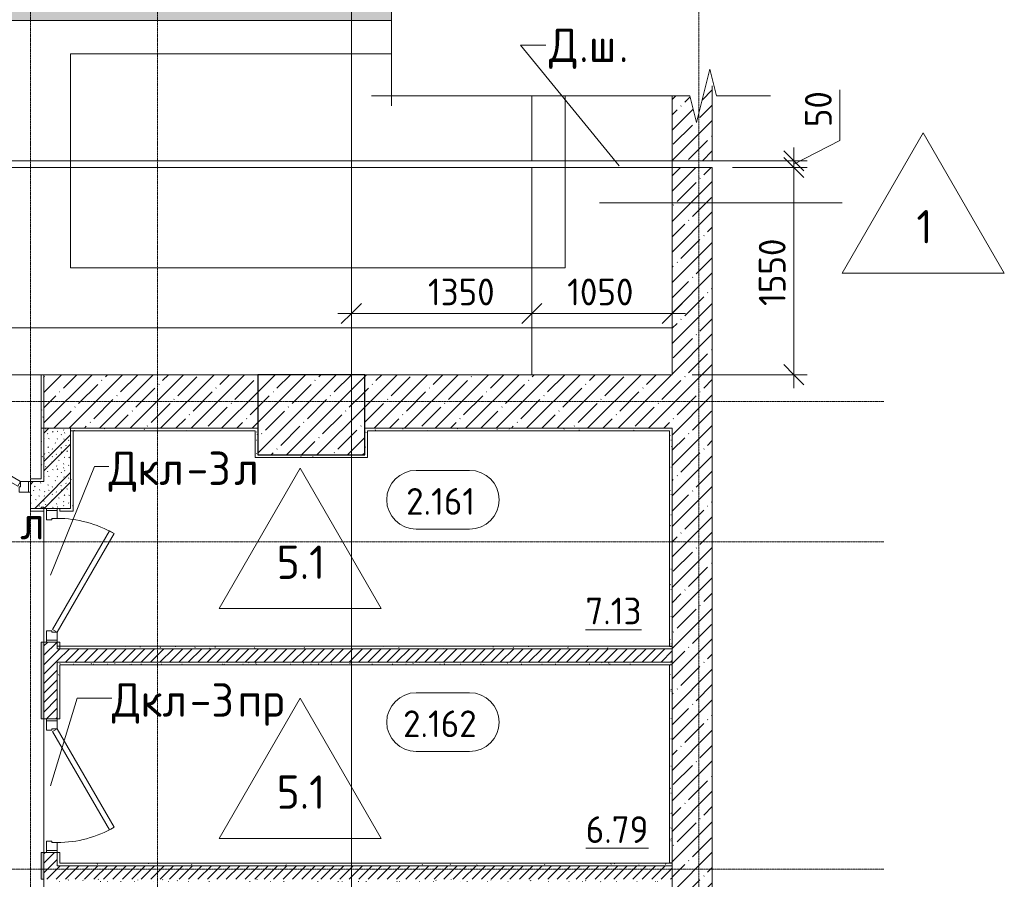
# Model space of a CAD drawing. Header units: millimetres. Extents: x -4136 to 63268, y -10605 to 130973.
# Tile 29 of 47: x 32519 to 39884, y 45025 to 51456. Entities that reach past the tile are written whole.
import ezdxf

# ---------------------------------------------------------------- set-up
doc = ezdxf.new("R2010")
doc.units = ezdxf.units.MM
doc.linetypes.add('4_ Штрихпунктир_ 10 х 2 мм', pattern=[14, 10, -2, 0, -2])
for name, color, linetype, lineweight in [('A-ANNO-DIMS', 7, 'Continuous', 5), ('A-ANNO-DIMS-100', 7, 'Continuous', 5), ('A-AREA-IDEN', 7, 'Continuous', 5), ('A-DETL-GENF', 7, 'Continuous', 13), ('A-DETL-MBND', 7, 'Continuous', 25), ('A-DOOR', 7, 'Continuous', 13), ('A-DOOR-FRAM', 7, 'Continuous', 13), ('A-DOOR-IDEN', 7, 'Continuous', 5), ('A-FLOR', 7, 'Continuous', 13), ('A-FLOR-IDEN', 7, 'Continuous', 5), ('A-GENM', 7, 'Continuous', 13), ('A-WALL', 7, 'Continuous', 13), ('A-WALL-PATT', 7, 'Continuous', 13), ('C-PRKG', 7, 'Continuous', 13), ('G-ANNO-TEXT', 7, 'Continuous', 5), ('I-WALL', 7, 'Continuous', 13), ('M-EQPM', 7, 'Continuous', 13), ('S-COLS', 7, 'Continuous', 25), ('S-GRID', 7, 'Continuous', 5)]:
    doc.layers.add(name, color=color, linetype=linetype, lineweight=lineweight)
doc.styles.add('GOST Common_2', font='GOST_Common.ttf', dxfattribs={"height": 250})
doc.styles.add('GOST Common_3', font='GOST_Common.ttf', dxfattribs={"height": 200})
doc.dimstyles.new('2_мм', dxfattribs={"dimscale": 304.8, "dimtxt": 201.142999, "dimasz": 0.492126, "dimexe": 0.328084, "dimexo": 0.492126, "dimgap": 0, "dimtad": 1, "dimdec": 0, "dimdsep": 46, "dimtxsty": 'GOST Common_3', "dimblk1": 'OBLIQUE', "dimblk2": 'OBLIQUE', "dimsah": 1, "dimcen": 0.09, "dimdle": 0.328084, "dimadec": 5, "dimazin": 2, "dimtfac": 1, "dimtdec": 4, "dimtix": 1, "dimtmove": 0, "dimatfit": 3, "dimfxl": 1, "dimtvp": 1, "dimtolj": 1, "dimtzin": 0, "dimarcsym": 2})
doc.dimstyles.new('2_мм_1', dxfattribs={"dimscale": 304.8, "dimtxt": 201.142999, "dimasz": 0.492126, "dimexe": 0.328084, "dimexo": 0.492126, "dimgap": 0, "dimtad": 1, "dimdec": 0, "dimdsep": 46, "dimtxsty": 'GOST Common_3', "dimblk1": 'OBLIQUE', "dimblk2": 'OBLIQUE', "dimsah": 1, "dimcen": 0.09, "dimdle": 0.328084, "dimadec": 5, "dimazin": 2, "dimtfac": 1, "dimtdec": 4, "dimtix": 1, "dimtmove": 1, "dimatfit": 3, "dimfxl": 1, "dimtvp": 1, "dimtolj": 1, "dimtzin": 0, "dimarcsym": 2})
pattern_1 = [(0, (0, 0), (203.2, 50.8), [3.353, -149.047, 3.353, -149.047, -812.8]), (0, (0, 0), (203.2, 50.8), [-304.8, 3.353, -301.447, 3.353, -149.047, -355.6]), (0, (0, 0), (203.2, 50.8), [-762, 3.353, -98.247, 3.353, -250.647]), (120, (76.2, 25.4), (-145.59409, 150.57636), [3.353, -149.047, 3.353, -149.047, -812.8]), (120, (76.2, 25.4), (-145.59409, 150.57636), [-304.8, 3.353, -301.447, 3.353, -149.047, -355.6]), (120, (76.2, 25.4), (-145.59409, 150.57636), [-762, 3.353, -98.247, 3.353, -250.647]), (240, (101.6, 127), (-57.60591, -201.37636), [3.353, -149.047, 3.353, -149.047, -812.8]), (240, (101.6, 127), (-57.60591, -201.37636), [-304.8, 3.353, -301.447, 3.353, -149.047, -355.6]), (240, (101.6, 127), (-57.60591, -201.37636), [-762, 3.353, -98.247, 3.353, -250.647])]
pattern_2 = [(45, (0, 0), (-35.35534, 35.35534), [])]
pattern_3 = [(135, (150.28, 188.64), (-282.8427, 3e-14), [5, -395]), (135, (174.9, 237.36), (-282.8427, 3e-14), [5, -395]), (135, (211.96, 236.53), (-282.8427, 3e-14), [5, -395]), (135, (114.96, 223.96), (-282.8427, 3e-14), [5, -395]), (135, (77.54, 223.96), (-282.8427, 3e-14), [5, -395]), (135, (57.44, 184.52), (-282.8427, 3e-14), [5, -395]), (135, (66.21, 142.9), (-282.8427, 3e-14), [5, -395]), (135, (107.33, 161), (-282.8427, 3e-14), [5, -395]), (135, (99.08, 130.94), (-282.8427, 3e-14), [5, -395]), (135, (22.6, 136.46), (-282.8427, 3e-14), [5, -395]), (135, (21.16, 168.08), (-282.8427, 3e-14), [5, -395]), (135, (46.13, 96.12), (-282.8427, 3e-14), [5, -395]), (135, (3.54, 74.6), (-282.8427, 3e-14), [5, -395]), (135, (40.3, 47.56), (-282.8427, 3e-14), [5, -395]), (135, (39.77, 18.47), (-282.8427, 3e-14), [5, -395]), (135, (76.94, 37.28), (-282.8427, 3e-14), [5, -395]), (135, (114.18, 62.4), (-282.8427, 3e-14), [5, -395]), (135, (139.87, 90.2), (-282.8427, 3e-14), [5, -395]), (135, (141.44, 15.82), (-282.8427, 3e-14), [5, -395]), (135, (188.69, 26.73), (-282.8427, 3e-14), [5, -395]), (135, (176.14, 51.36), (-282.8427, 3e-14), [5, -395]), (135, (177.03, 0), (-282.8427, 3e-14), [5, -395]), (135, (276.61, 8.22), (-282.8427, 3e-14), [5, -395]), (135, (271.19, 31.72), (-282.8427, 3e-14), [5, -395]), (135, (268.29, 119.65), (-282.8427, 3e-14), [5, -395]), (135, (237.92, 101.95), (-282.8427, 3e-14), [5, -395]), (135, (237.92, 158.27), (-282.8427, 3e-14), [5, -395]), (135, (260.4, 204.35), (-282.8427, 3e-14), [5, -395]), (135, (275.54, 235.4), (-282.8427, 3e-14), [5, -395]), (135, (117.62, 268.96), (-282.8427, 3e-14), [5, -395]), (135, (203.62, 273.83), (-282.8427, 3e-14), [5, -395]), (135, (47.24, 279.3), (-282.8427, 3e-14), [5, -395]), (135, (23.2, 266.16), (-282.8427, 3e-14), [5, -395]), (135, (42.78, 232.52), (-282.8427, 3e-14), [5, -395]), (135, (177.76, 90.57), (-282.8427, 3e-14), [5, -395]), (135, (181.12, 121.8), (-282.8427, 3e-14), [5, -395]), (135, (206.73, 172.06), (-282.8427, 3e-14), [5, -395]), (135, (143.14, 136.62), (-282.8427, 3e-14), [5, -395]), (135, (211.51, 131.86), (-282.8427, 3e-14), [5, -395]), (135, (81.47, 95.1), (-282.8427, 3e-14), [5, -395]), (135, (235.13, 60.46), (-282.8427, 3e-14), [5, -395]), (135, (242.24, 4.89), (-282.8427, 3e-14), [5, -395]), (45, (0, 106.07), (-282.8427, 0), []), (45, (106.07, 0), (-282.8427, 0), []), (45, (176.78, 0), (-282.8427, 0), []), (45, (0, 176.78), (-282.8427, 0), [])]
pattern_4 = [(45, (0, 0), (-114.04925, 114.04925), []), (45, (114.05, 0), (-114.04925, 114.04925), [201.612, -40.322, 3.353, -36.97])]

# ---------------------------------------------------------------- blocks, each defined once
blk = doc.blocks.new('Наметкина 10_РД_АР_П_Отделка_R21_rvt-1--02_Подвал_МП_часть А')
at = {"layer": 'A-WALL-PATT', "lineweight": 5}
h = blk.add_hatch(dxfattribs=at)
h.set_pattern_fill('FP_16', color=256, style=0, pattern_type=2)
h.set_pattern_definition(pattern_1)
h.paths.add_polyline_path([(32700, 48400), (32700, 48800), (32680, 48800), (32680, 48400)])
h = blk.add_hatch(dxfattribs=at)
h.set_pattern_fill('FP_16', color=256, style=0, pattern_type=2)
h.set_pattern_definition(pattern_1)
h.paths.add_polyline_path([(32700, 48020), (32700, 48400), (32680, 48400), (32680, 48020)])
h = blk.add_hatch(dxfattribs=at)
h.set_pattern_fill('FP_16', color=256, style=0, pattern_type=2)
h.set_pattern_definition(pattern_1)
h.paths.add_polyline_path([(34280, 48380), (34280, 48400), (32900, 48400), (32900, 48380), (33788.2, 48380)])
h = blk.add_hatch(dxfattribs=at)
h.set_pattern_fill('FP_16', color=256, style=0, pattern_type=2)
h.set_pattern_definition(pattern_1)
h.paths.add_polyline_path([(34300, 48200), (34300, 48400), (34280, 48400), (34280, 48200)])
h = blk.add_hatch(dxfattribs=at)
h.set_pattern_fill('FP_16', color=256, style=0, pattern_type=2)
h.set_pattern_definition(pattern_1)
h.paths.add_polyline_path([(37380, 48380), (37380, 48400), (35100, 48400), (35100, 48380), (37228.9, 48380)])
h = blk.add_hatch(dxfattribs=at)
h.set_pattern_fill('FP_16', color=256, style=0, pattern_type=2)
h.set_pattern_definition(pattern_1)
h.paths.add_polyline_path([(37400, 46770), (37400, 48400), (37380, 48400), (37380, 46770)])
h = blk.add_hatch(dxfattribs=at)
h.set_pattern_fill('FP_16', color=256, style=0, pattern_type=2)
h.set_pattern_definition(pattern_1)
h.paths.add_polyline_path([(32920, 47800), (32920, 48380), (32900, 48380), (32900, 47800)])
h = blk.add_hatch(dxfattribs=at)
h.set_pattern_fill('FP_16', color=256, style=0, pattern_type=2)
h.set_pattern_definition(pattern_1)
h.paths.add_polyline_path([(35120, 48180), (35120, 48380), (35100, 48380), (35100, 48180)])
h = blk.add_hatch(dxfattribs=at)
h.set_pattern_fill('FP_16', color=256, style=0, pattern_type=2)
h.set_pattern_definition(pattern_1)
h.paths.add_polyline_path([(35100, 48180), (35100, 48200), (34280, 48200), (34280, 48180)])
h = blk.add_hatch(dxfattribs=at)
h.set_pattern_fill('FP_16', color=256, style=0, pattern_type=2)
h.set_pattern_definition(pattern_1)
h.paths.add_polyline_path([(31450, 48000), (31450, 48020), (30700, 48020), (30700, 48000)])
h.paths.add_polyline_path([(32600, 48000), (32700, 48000), (32700, 48020), (32600, 48020)])
h = blk.add_hatch(dxfattribs=at)
h.set_pattern_fill('FP_16', color=256, style=0, pattern_type=2)
h.set_pattern_definition(pattern_1)
h.paths.add_polyline_path([(32700, 47780), (32700, 47800), (32600, 47800), (32600, 47780)])
h.paths.add_polyline_path([(31450, 47780), (31450, 47800), (31350, 47800), (31350, 47780), (31370, 47780)])
h = blk.add_hatch(dxfattribs=at)
h.set_pattern_fill('FP_16', color=256, style=0, pattern_type=2)
h.set_pattern_definition(pattern_1)
h.paths.add_polyline_path([(32697.8, 41625), (32700, 41625), (32700, 41874.6), (32697.8, 41869.3), (32697.8, 41834.1), (32696.5, 41830.9), (32693.3, 41829.6), (32690, 41829.6), (32690, 41875), (32680, 41875), (32680, 41625), (32690, 41625)])
h.paths.add_polyline_path([(32700, 42875), (32700, 43225), (32680, 43225), (32680, 42875)])
h.paths.add_polyline_path([(32680, 43925), (32694.7, 43925), (32694.7, 44025), (32680, 44025), (32680, 43932.6)])
h.paths.add_polyline_path([(32700, 45025), (32700, 45225), (32680, 45225), (32680, 45025)])
h.paths.add_polyline_path([(32700, 46225), (32700, 46800), (32680, 46800), (32680, 46225)])
h.paths.add_polyline_path([(32680, 47800), (32700, 47800), (32700, 47810), (32680, 47810)])
h = blk.add_hatch(dxfattribs=at)
h.set_pattern_fill('FP_16', color=256, style=0, pattern_type=2)
h.set_pattern_definition(pattern_1)
h.paths.add_polyline_path([(37228.9, 46750), (37400, 46750), (37400, 46770), (32800, 46770), (32800, 46750), (33788.2, 46750)])
h = blk.add_hatch(dxfattribs=at)
h.set_pattern_fill('FP_16', color=256, style=0, pattern_type=2)
h.set_pattern_definition(pattern_1)
h.paths.add_polyline_path([(37400, 46630), (37400, 46650), (32800, 46650), (32800, 46630), (37228.9, 46630)])
h = blk.add_hatch(dxfattribs=at)
h.set_pattern_fill('FP_16', color=256, style=0, pattern_type=2)
h.set_pattern_definition(pattern_1)
h.paths.add_polyline_path([(32800, 45125), (32820, 45125), (32820, 45225), (32800, 45225), (32800, 45200.8)])
h.paths.add_polyline_path([(32820, 46225), (32820, 46630), (32800, 46630), (32800, 46225)])
h = blk.add_hatch(dxfattribs=at)
h.set_pattern_fill('FP_16', color=256, style=0, pattern_type=2)
h.set_pattern_definition(pattern_1)
h.paths.add_polyline_path([(37400, 45145), (37400, 46630), (37380, 46630), (37380, 45145)])
h = blk.add_hatch(dxfattribs=at)
h.set_pattern_fill('FP_16', color=256, style=0, pattern_type=2)
h.set_pattern_definition(pattern_1)
h.paths.add_polyline_path([(37400, 45125), (37400, 45145), (32820, 45145), (32820, 45125), (37380, 45125)])
h = blk.add_hatch(dxfattribs=at)
h.set_pattern_fill('FP_16', color=256, style=0, pattern_type=2)
h.set_pattern_definition(pattern_1)
h.paths.add_polyline_path([(37228.9, 45005), (37400, 45005), (37400, 45025), (32800, 45025), (32800, 45005), (33788.2, 45005)])
at = {"layer": 'A-WALL'}
for p, q in [((32700, 48800), (32680, 48800)), ((32680, 48800), (32680, 48400)), ((32700, 48400), (32700, 48800)), ((32700, 48400), (32680, 48400)), ((32680, 48400), (32680, 48020)), ((32680, 48400), (32700, 48400)), ((32700, 48020), (32700, 48400)), ((34280, 48400), (32900, 48400)), ((32900, 48400), (32900, 48380)), ((34300, 48400), (34280, 48400)), ((34300, 48200), (34300, 48400)), ((37380, 48400), (35100, 48400)), ((35100, 48400), (35100, 48380)), ((37400, 48400), (37380, 48400)), ((37400, 46770), (37400, 48400)), ((32900, 48380), (34280, 48380)), ((32900, 48380), (32900, 47800)), ((32920, 48380), (32900, 48380)), ((32920, 47800), (32920, 48380)), ((34280, 48380), (34280, 48200)), ((35100, 48380), (35100, 48200)), ((35120, 48380), (37380, 48380)), ((35120, 48180), (35120, 48380)), ((37380, 48380), (37380, 46770)), ((34280, 48200), (34280, 48180)), ((34280, 48180), (35100, 48180)), ((35100, 48200), (34300, 48200)), ((35100, 48180), (35120, 48180)), ((32680, 48020), (32600, 48020)), ((32600, 48020), (32600, 48000)), ((32700, 48000), (32700, 48020)), ((32600, 48000), (32700, 48000)), ((32680, 47800), (32600, 47800)), ((32600, 47800), (32600, 47780)), ((32700, 47810), (32680, 47810)), ((32680, 47810), (32680, 47800)), ((32700, 47800), (32700, 47810)), ((32700, 47780), (32700, 47800)), ((32900, 47800), (32820, 47800)), ((32820, 47800), (32820, 47780)), ((32920, 47780), (32920, 47800)), ((32600, 47780), (32700, 47780)), ((32820, 47780), (32920, 47780)), ((32700, 46800), (32680, 46800)), ((32680, 46800), (32680, 46225)), ((32700, 46225), (32700, 46800)), ((32800, 46800), (32800, 46750)), ((32820, 46800), (32800, 46800)), ((37380, 46770), (32800, 46770)), ((32800, 46770), (32800, 46750)), ((32820, 46750), (32820, 46800)), ((37400, 46750), (37400, 46770)), ((32800, 46750), (32820, 46750)), ((32800, 46750), (37400, 46750)), ((37400, 46650), (32800, 46650)), ((32800, 46650), (32800, 46630)), ((32800, 46630), (32800, 46225)), ((32820, 46630), (37400, 46630)), ((32820, 46225), (32820, 46630)), ((37400, 46630), (37380, 46630)), ((37380, 46630), (37380, 45145)), ((37400, 46630), (37400, 46650)), ((37400, 45145), (37400, 46630)), ((32680, 46225), (32700, 46225)), ((32800, 46225), (32820, 46225)), ((32700, 45225), (32680, 45225)), ((32680, 45225), (32680, 45025)), ((32700, 45025), (32700, 45225)), ((32800, 45225), (32800, 45125)), ((32820, 45225), (32800, 45225)), ((32820, 45145), (32820, 45225)), ((32800, 45125), (32820, 45125)), ((37380, 45145), (32820, 45145)), ((32820, 45125), (37380, 45125)), ((37380, 45125), (37400, 45125)), ((37400, 45125), (37400, 45145)), ((32680, 45025), (32700, 45025))]:
    blk.add_line(p, q, dxfattribs=at)
at = {"layer": 'A-WALL', "lineweight": 25}
for p, q in [((37380, 46770), (37400, 46770)), ((37400, 45145), (37380, 45145))]:
    blk.add_line(p, q, dxfattribs=at)
blk = doc.blocks.new('АР_Дверь однопольная - 1000х2100h_850__Кладовая-4711845--02_Подвал_МП_часть А')
at = {"layer": 'A-DOOR'}
for p, q in [((-311.1, 475), (-331.1, 440.4)), ((425, 50), (-311.1, 475)), ((-331.1, 440.4), (405, 15.4)), ((405, 15.4), (425, 50))]:
    blk.add_line(p, q, dxfattribs=at)
at = {"layer": 'A-DOOR', "lineweight": 5}
blk.add_arc((425, 50), 850, 150, 180, dxfattribs=at)
at = {"layer": 'A-DOOR-FRAM'}
for p, q in [((-485, 50), (-500, 50)), ((-425, 50), (-485, 50)), ((-485, 50), (-485, -30)), ((-425, 10), (-425, 50)), ((-415, 10), (-425, 10)), ((-415, -30), (-415, 10)), ((425, 10), (415, 10)), ((415, 10), (415, -30)), ((485, 50), (425, 50)), ((425, 50), (425, 10)), ((485, -30), (485, 50)), ((485, 50), (500, 50)), ((-485, -30), (-500, -30)), ((-485, -30), (-415, -30)), ((415, -30), (485, -30)), ((485, -30), (500, -30))]:
    blk.add_line(p, q, dxfattribs=at)
blk = doc.blocks.new('АР_Дверь однопольная - 1000х2100h_850__Кладовая-5768955--02_Подвал_МП_часть А')
at = {"layer": 'A-DOOR'}
for p, q in [((311.1, 475), (-425, 50)), ((331.1, 440.4), (311.1, 475)), ((-405, 15.4), (331.1, 440.4)), ((-425, 50), (-405, 15.4))]:
    blk.add_line(p, q, dxfattribs=at)
at = {"layer": 'A-DOOR', "lineweight": 5}
blk.add_arc((-425, 50), 850, 360, 30, dxfattribs=at)
at = {"layer": 'A-DOOR-FRAM'}
for p, q in [((-485, 50), (-500, 50)), ((-425, 50), (-485, 50)), ((-485, 50), (-485, -30)), ((-425, 10), (-425, 50)), ((-415, 10), (-425, 10)), ((-415, -30), (-415, 10)), ((425, 10), (415, 10)), ((415, 10), (415, -30)), ((485, 50), (425, 50)), ((425, 50), (425, 10)), ((485, -30), (485, 50)), ((485, 50), (500, 50)), ((-485, -30), (-500, -30)), ((-485, -30), (-415, -30)), ((415, -30), (485, -30)), ((485, -30), (500, -30))]:
    blk.add_line(p, q, dxfattribs=at)
blk = doc.blocks.new('АР_Дверь однопольная - 1150х2100h_кл_ коридор-4725006--02_Подвал_МП_часть А')
at = {"layer": 'A-DOOR'}
for p, q in [((-366, 600), (-386, 565.4)), ((500, 100), (-366, 600)), ((-386, 565.4), (480, 65.4)), ((480, 65.4), (500, 100))]:
    blk.add_line(p, q, dxfattribs=at)
at = {"layer": 'A-DOOR', "lineweight": 5}
blk.add_arc((500, 100), 1000, 150, 180, dxfattribs=at)
at = {"layer": 'A-DOOR-FRAM'}
for p, q in [((-560, 100), (-575, 100)), ((-500, 100), (-560, 100)), ((-560, 100), (-560, 20)), ((-500, 60), (-500, 100)), ((560, 100), (500, 100)), ((500, 100), (500, 60)), ((560, 20), (560, 100)), ((560, 100), (575, 100)), ((-560, 20), (-575, 20)), ((-560, 20), (-490, 20)), ((-490, 60), (-500, 60)), ((-490, 20), (-490, 60)), ((500, 60), (490, 60)), ((490, 60), (490, 20)), ((490, 20), (560, 20)), ((560, 20), (575, 20))]:
    blk.add_line(p, q, dxfattribs=at)
blk = doc.blocks.new('АР_Лоток - 200х100h_ЛВ1-7189162--02_Подвал_МП_часть А')
at = {"layer": 'M-EQPM', "true_color": 0xdddddd}
blk.add_hatch(color=254, dxfattribs=at).paths.add_polyline_path([(4238.2, -100), (5750, -100), (5750, 100), (0, 100), (0, -100)])
at = {"layer": 'M-EQPM'}
for p, q in [((5750, 100), (0, 100)), ((0, 100), (0, -100)), ((0, -100), (5750, -100))]:
    blk.add_line(p, q, dxfattribs=at)
blk = doc.blocks.new('АР_Машиноместо - 4900x2400_М__5300х2500_-V17--02_Подвал_МП_часть А')
at = {"layer": 'C-PRKG'}
for p, q in [((2500, 0), (0, 0)), ((0, 0), (0, -5300)), ((2500, 0), (2500, -3200)), ((450, -800), (450, -4500)), ((450, -800), (2050, -800)), ((2050, -800), (2050, -3200)), ((450, -4500), (1735.9, -4500)), ((1250, -5300), (1200, -5300))]:
    blk.add_line(p, q, dxfattribs=at)
blk = doc.blocks.new('АР-Заполнение деф_ шва - Д_ш_-4425703--02_Подвал_МП_часть А')
at = {"layer": 'A-DETL-MBND', "lineweight": 13}
blk.add_line((0, 25), (7400, 25), dxfattribs=at)
blk = doc.blocks.new('Линия разрыва - М 1_100-2866479--02_Подвал_МП_часть А')
at = {"layer": 'A-DETL-GENF', "lineweight": 5}
for p, q in [((23721.6, 0), (47293.3, 0)), ((47293.3, 0), (47443.3, 0))]:
    blk.add_line(p, q, dxfattribs=at)
blk = doc.blocks.new('Линия разрыва - М 1_100-2866477--02_Подвал_МП_часть А')
at = {"layer": 'A-DETL-GENF', "lineweight": 5}
for p, q in [((2230, -200), (2330, 200)), ((2330, 200), (2380, 0)), ((-50, 0), (-200, 0)), ((-50, 0), (2180, 0)), ((2180, 0), (2230, -200)), ((2380, 0), (2782.5, 0))]:
    blk.add_line(p, q, dxfattribs=at)
blk = doc.blocks.new('Марка помещения _Номер_ - 2 мм-68851--02_Подвал_МП_часть А')
at = {"layer": 'A-AREA-IDEN'}
for p, q in [((-2.027, 2.21), (1.973, 2.21)), ((-2.027, -2.19), (1.973, -2.19))]:
    blk.add_line(p, q, dxfattribs=at)
for centre, start, end in [((-2.027, 0.01), 90, 270), ((1.973, 0.01), 270, 90)]:
    blk.add_arc(centre, 2.2, start, end, dxfattribs=at)
blk = doc.blocks.new('DIMBLOCK39--02_Подвал_МП_часть А')
at = {"layer": 'A-ANNO-DIMS-100', "lineweight": 25}
for p, q in [((38309.1, 50350), (38234.1, 50425)), ((38309.1, 50350), (38384.1, 50275)), ((38309.1, 48800), (38234.1, 48875)), ((38309.1, 48800), (38384.1, 48725))]:
    blk.add_line(p, q, dxfattribs=at)
at = {"layer": 'A-ANNO-DIMS-100'}
for p, q in [((37850, 50350), (38409.1, 50350)), ((38309.1, 50350), (37850, 50350)), ((38309.1, 48700), (38309.1, 50350)), ((37550, 48800), (38409.1, 48800)), ((38309.1, 48800), (37550, 48800))]:
    blk.add_line(p, q, dxfattribs=at)
at = {"layer": 'A-ANNO-DIMS-100', "color": 0, "insert": (38047.8, 49314.2), "char_height": 200, "width": 625.93, "attachment_point": 1, "rotation": 90, "line_spacing_factor": 1.022761, "style": 'GOST Common_3'}
blk.add_mtext('1550', dxfattribs=at)
blk = doc.blocks.new('_Oblique')
at = {"color": 0, "linetype": 'ByBlock', "lineweight": -2}
blk.add_line((-0.5, -0.5), (0.5, 0.5), dxfattribs=at)
blk = doc.blocks.new('DIMBLOCK40--02_Подвал_МП_часть А')
at = {"layer": 'A-ANNO-DIMS-100'}
for p, q in [((38654.3, 50931.1), (38654.3, 50551.5)), ((38654.3, 50551.5), (38309.1, 50375)), ((38309.1, 50350), (38309.1, 50500)), ((37550, 50400), (38409.1, 50400)), ((38309.1, 50400), (37550, 50400)), ((37850, 50350), (38409.1, 50350)), ((38309.1, 50350), (37850, 50350))]:
    blk.add_line(p, q, dxfattribs=at)
at = {"layer": 'A-ANNO-DIMS-100', "lineweight": 25}
for p, q in [((38309.1, 50400), (38234.1, 50475)), ((38309.1, 50350), (38234.1, 50425)), ((38309.1, 50400), (38384.1, 50325)), ((38309.1, 50350), (38384.1, 50275))]:
    blk.add_line(p, q, dxfattribs=at)
at = {"layer": 'A-ANNO-DIMS-100', "color": 0, "insert": (38392.9, 50651.5), "char_height": 200, "width": 335.466, "attachment_point": 1, "rotation": 90, "line_spacing_factor": 1.022761, "style": 'GOST Common_3'}
blk.add_mtext('50', dxfattribs=at)
blk = doc.blocks.new('DIMBLOCK41--02_Подвал_МП_часть А')
at = {"layer": 'A-ANNO-DIMS-100'}
for p, q in [((35000, 49213.5), (35000, 49357.4)), ((36350, 49213.5), (36350, 49357.4)), ((34900, 49257.4), (36350, 49257.4)), ((35000, 49257.4), (35000, 49213.5)), ((35472.7, 49257.4), (35675, 49257.4)), ((36094.4, 49257.4), (35472.7, 49257.4)), ((36350, 49257.4), (36350, 49213.5))]:
    blk.add_line(p, q, dxfattribs=at)
at = {"layer": 'A-ANNO-DIMS-100', "lineweight": 25}
for p, q in [((35000, 49257.4), (35075, 49332.4)), ((36350, 49257.4), (36425, 49332.4)), ((35000, 49257.4), (34925, 49182.4)), ((36350, 49257.4), (36275, 49182.4))]:
    blk.add_line(p, q, dxfattribs=at)
at = {"layer": 'A-ANNO-DIMS-100', "color": 0, "insert": (35572.7, 49518.8), "char_height": 200, "width": 625.93, "attachment_point": 1, "line_spacing_factor": 1.022761, "style": 'GOST Common_3'}
blk.add_mtext('1350', dxfattribs=at)
blk = doc.blocks.new('DIMBLOCK42--02_Подвал_МП_часть А')
at = {"layer": 'A-ANNO-DIMS-100'}
for p, q in [((36350, 49213.5), (36350, 49357.4)), ((37400, 49213.5), (37400, 49357.4)), ((36350, 49257.4), (37500, 49257.4)), ((36350, 49257.4), (36350, 49213.5)), ((37400, 49257.4), (37400, 49213.5))]:
    blk.add_line(p, q, dxfattribs=at)
at = {"layer": 'A-ANNO-DIMS-100', "lineweight": 25}
for p, q in [((36350, 49257.4), (36425, 49332.4)), ((37400, 49257.4), (37475, 49332.4)), ((36350, 49257.4), (36275, 49182.4)), ((37400, 49257.4), (37325, 49182.4))]:
    blk.add_line(p, q, dxfattribs=at)
at = {"layer": 'A-ANNO-DIMS-100', "color": 0, "insert": (36614.2, 49518.8), "char_height": 200, "width": 625.93, "attachment_point": 1, "line_spacing_factor": 1.022761, "style": 'GOST Common_3'}
blk.add_mtext('1050', dxfattribs=at)
blk = doc.blocks.new('Марка полов - Марка полов-4106608--02_Подвал_МП_часть А')
at = {"layer": 'A-FLOR-IDEN'}
for p, q in [((0, 7), (-6.062, -3.5)), ((6.062, -3.5), (0, 7)), ((-6.062, -3.5), (6.062, -3.5))]:
    blk.add_line(p, q, dxfattribs=at)

msp = doc.modelspace()

# ---------------------------------------------------------------- hatches: boundary and pattern name
at = {"layer": 'A-WALL-PATT', "lineweight": 5}
h = msp.add_hatch(dxfattribs=at)
h.set_pattern_fill('FP_3', color=256, style=0, pattern_type=2)
h.set_pattern_definition(pattern_4)
h.paths.add_polyline_path([(37400, 50400), (37700, 50400), (37700, 50960), (37650.410604, 50960), (37581.897901, 50685.949186), (37531.897901, 50885.949186), (37400, 50885.949186), (37400, 50710.085319)])
h = msp.add_hatch(dxfattribs=at)
h.set_pattern_fill('FP_3', color=256, style=0, pattern_type=2)
h.set_pattern_definition(pattern_4)
h.paths.add_polyline_path([(37400, 41224.999998), (37700, 41224.999998), (37700, 50350), (37400, 50350), (37400, 41624.999998)])
h = msp.add_hatch(dxfattribs=at)
h.set_pattern_fill('FP_3', color=256, style=0, pattern_type=2)
h.set_pattern_definition(pattern_4)
h.paths.add_polyline_path([(32700, 48400), (34300, 48400), (34300, 48800), (32700, 48800)])
h = msp.add_hatch(dxfattribs=at)
h.set_pattern_fill('FP_3', color=256, style=0, pattern_type=2)
h.set_pattern_definition(pattern_4)
h.paths.add_polyline_path([(35100, 48400), (37400, 48400), (37400, 48800), (35100, 48800)])
h = msp.add_hatch(dxfattribs=at)
h.set_pattern_fill('FP_1', color=256, style=0, pattern_type=2)
h.set_pattern_definition(pattern_3)
h.paths.add_polyline_path([(32900, 47800), (32900, 48400), (32700, 48400), (32700, 47800)])
h = msp.add_hatch(dxfattribs=at)
h.set_pattern_fill('FP_1', color=256, style=0, pattern_type=2)
h.set_pattern_definition(pattern_3)
h.paths.add_polyline_path([(31350, 47800), (31450, 47800), (31450, 48000), (30700, 48000), (30700, 47800), (31150, 47800)])
h.paths.add_polyline_path([(32700, 47800), (32700, 48000), (32600, 48000), (32600, 47800)])
h = msp.add_hatch(dxfattribs=at)
h.set_pattern_fill('FP_2', color=256, style=0, pattern_type=2)
h.set_pattern_definition(pattern_2)
h.paths.add_polyline_path([(32700, 45025), (32800, 45025), (32800, 45225), (32700, 45225), (32700, 45200.838298)])
h.paths.add_polyline_path([(32700, 46225), (32800, 46225), (32800, 46800), (32700, 46800), (32700, 46729.504486)])
h = msp.add_hatch(dxfattribs=at)
h.set_pattern_fill('FP_2', color=256, style=0, pattern_type=2)
h.set_pattern_definition(pattern_2)
h.paths.add_polyline_path([(37400, 46650), (37400, 46750), (32800, 46750), (32800, 46650), (37228.927718, 46650)])
h = msp.add_hatch(dxfattribs=at)
h.set_pattern_fill('FP_2', color=256, style=0, pattern_type=2)
h.set_pattern_definition(pattern_2)
h.paths.add_polyline_path([(37400, 45025), (37400, 45125), (32800, 45125), (32800, 45025), (37228.927718, 45025)])
at = {"layer": 'S-COLS', "lineweight": 5}
h = msp.add_hatch(dxfattribs=at)
h.set_pattern_fill('FP_3', color=256, style=0, pattern_type=2)
h.set_pattern_definition(pattern_4)
h.paths.add_polyline_path([(35100, 48200), (35100, 48800), (34300, 48800), (34300, 48200)])

# ---------------------------------------------------------------- linework, layer by layer
at = {"layer": 'A-DOOR-IDEN'}
for p, q in [((32750, 47300), (33078.247432, 48113.637248)), ((33078.247432, 48113.637248), (33185.617448, 48113.637248)), ((32750, 45725), (32949.815431, 46380.228066)), ((32949.815431, 46380.228066), (33209.279761, 46380.228066))]:
    msp.add_line(p, q, dxfattribs=at)
at = {"layer": 'A-FLOR'}
for p, q in [((36350, 50885.949186), (36350, 50400)), ((28950, 50400), (37400, 50400)), ((37400, 50350), (28900, 50350)), ((36350, 50350), (36350, 48800)), ((32680, 48800), (30700, 48800)), ((32680, 48800), (30700, 48800)), ((32585, 48000), (32600, 48000)), ((32585, 48000), (32600, 48000)), ((32699.986375, 47780), (32699.986375, 46800)), ((32700, 47780), (32700, 46800)), ((32699.986375, 46225), (32699.986375, 45225)), ((32700, 45025), (32700, 44025))]:
    msp.add_line(p, q, dxfattribs=at)
at = {"layer": 'A-FLOR-IDEN'}
msp.add_line((36855.37311, 50084.938022), (38671.575788, 50084.938022), dxfattribs=at)
at = {"layer": 'A-WALL'}
for p, q in [((37700, 50400), (37700, 50960)), ((37400, 50885.949186), (37400, 50400)), ((37400, 50400), (37700, 50400)), ((37700, 50350), (37400, 50350)), ((37400, 50350), (37400, 48800)), ((37700, 41224.999998), (37700, 50350)), ((34300, 48800), (32700, 48800)), ((32700, 48800), (32700, 48400)), ((34300, 48400), (34300, 48800)), ((37400, 48800), (35100, 48800)), ((35100, 48800), (35100, 48400)), ((32700, 48400), (34300, 48400)), ((35100, 48400), (37400, 48400)), ((37400, 48400), (37400, 41624.999998))]:
    msp.add_line(p, q, dxfattribs=at)
at = {"layer": 'G-ANNO-TEXT'}
for p, q in [((36264.966794, 51264.005826), (36454.031432, 51264.005826)), ((37003.17281, 50361.71989), (36264.966794, 51264.005826))]:
    msp.add_line(p, q, dxfattribs=at)
at = {"layer": 'I-WALL'}
for p, q in [((32700, 48400), (32700, 48000)), ((32900, 47800), (32900, 48400)), ((32700, 48000), (32600, 48000)), ((32600, 48000), (32600, 47800)), ((32600, 47800), (32900, 47800)), ((32700, 46800), (32700, 46225)), ((32800, 46800), (32700, 46800)), ((32800, 46750), (32800, 46800)), ((37400, 46750), (32800, 46750)), ((32800, 46650), (37400, 46650)), ((32800, 46225), (32800, 46650)), ((32700, 46225), (32800, 46225)), ((32700, 45225), (32700, 45025)), ((32800, 45225), (32700, 45225)), ((32800, 45125), (32800, 45225)), ((37400, 45125), (32800, 45125))]:
    msp.add_line(p, q, dxfattribs=at)
at = {"layer": 'S-COLS'}
for p, q in [((35100, 48800), (34300, 48800)), ((34300, 48800), (34300, 48200)), ((35100, 48200), (35100, 48800)), ((34300, 48200), (35100, 48200))]:
    msp.add_line(p, q, dxfattribs=at)
at = {"layer": 'S-GRID', "linetype": '4_ Штрихпунктир_ 10 х 2 мм'}
for p, q in [((35000, 30441.966891), (35000, 128906.889941)), ((33550, 31375.395721), (33550, 101400)), ((32600, 31375.395721), (32600, 80104.964717)), ((35000, 32645.395721), (35000, 60921.15283)), ((37600, 31375.395721), (37600, 60921.15283)), ((38983.503377, 48600), (-2313.623038, 48600)), ((38983.503377, 47550), (-2313.623038, 47550)), ((38983.503377, 45100), (-2313.623038, 45100))]:
    msp.add_line(p, q, dxfattribs=at)

# ---------------------------------------------------------------- block references
at = {"lineweight": 5}
msp.add_blockref('Наметкина 10_РД_АР_П_Отделка_R21_rvt-1--02_Подвал_МП_часть А', (0, 0), dxfattribs=at)
at = {"layer": 'A-AREA-IDEN', "xscale": 99.99999999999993, "yscale": 99.99999999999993, "zscale": 99.99999999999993}
for p in [(35687.330722, 47863.230491), (35687.330722, 46199.803436)]:
    msp.add_blockref('Марка помещения _Номер_ - 2 мм-68851--02_Подвал_МП_часть А', p, dxfattribs=at)
at = {"layer": 'A-DETL-GENF', "rotation": 269.9999999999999}
msp.add_blockref('Линия разрыва - М 1_100-2866479--02_Подвал_МП_часть А', (35300, 98253.288337), dxfattribs=at)
at = {"layer": 'A-DETL-GENF'}
msp.add_blockref('Линия разрыва - М 1_100-2866477--02_Подвал_МП_часть А', (35351.897901, 50885.949186), dxfattribs=at)
at = {"layer": 'A-DOOR'}
msp.add_blockref('АР_Дверь однопольная - 1150х2100h_кл_ коридор-4725006--02_Подвал_МП_часть А', (32025, 47900), dxfattribs=at)
at = {"layer": 'A-DOOR', "rotation": 270}
for name, p in [('АР_Дверь однопольная - 1000х2100h_850__Кладовая-4711845--02_Подвал_МП_часть А', (32750, 47300)), ('АР_Дверь однопольная - 1000х2100h_850__Кладовая-5768955--02_Подвал_МП_часть А', (32750, 45725))]:
    msp.add_blockref(name, p, dxfattribs=at)
at = {"layer": 'A-FLOR-IDEN', "xscale": 99.99999999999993, "yscale": 99.99999999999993, "zscale": 99.99999999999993}
for p in [(39277.793571, 49909.938022), (34617.073023, 47400), (34617.073023, 45680.534851)]:
    msp.add_blockref('Марка полов - Марка полов-4106608--02_Подвал_МП_часть А', p, dxfattribs=at)
at = {"layer": 'A-GENM'}
msp.add_blockref('АР-Заполнение деф_ шва - Д_ш_-4425703--02_Подвал_МП_часть А', (28950, 50375), dxfattribs=at)
at = {"layer": 'C-PRKG', "rotation": 89.99999999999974}
msp.add_blockref('АР_Машиноместо - 4900x2400_М__5300х2500_-V17--02_Подвал_МП_часть А', (32100, 49150), dxfattribs=at)
at = {"layer": 'M-EQPM'}
msp.add_blockref('АР_Лоток - 200х100h_ЛВ1-7189162--02_Подвал_МП_часть А', (29550, 51550), dxfattribs=at)

# ---------------------------------------------------------------- texts
at = {"layer": 'A-AREA-IDEN', "char_height": 200, "attachment_point": 1, "style": 'GOST Common_3'}
for s, insert, width in [('2.161', (35409.816526, 47951.973673), 665.400625), ('\\L7.13', (36750.522152, 47132.353568), 537.130625), ('2.162', (35386.816526, 46288.546618), 721.51875), ('\\L6.79', (36753.471283, 45496.941068), 601.265625)]:
    msp.add_mtext(s, dxfattribs=dict(at, insert=insert, width=width))
at = {"layer": 'A-DOOR-IDEN', "char_height": 250, "attachment_point": 1, "style": 'GOST Common_2'}
for s, insert, width in [('Дкл', (33185.617448, 48224.564331), 705.485), ('-3', (33767.700781, 48224.564331), 432.91125), ('\\fGOST Common|b0|i0|c204|p34|;л', (34124.888281, 48224.564331), 216.455625), ('\\fGOST Common|b0|i0|c204|p34|;л', (32523.583294, 47817.34129), 216.455625), ('Дкл', (33209.279761, 46491.155149), 705.485), ('-3', (33791.363094, 46491.155149), 432.91125), ('пр', (34148.550594, 46491.155149), 432.91125)]:
    msp.add_mtext(s, dxfattribs=dict(at, insert=insert, width=width))
at = {"layer": 'A-FLOR-IDEN', "char_height": 250, "attachment_point": 1, "style": 'GOST Common_2'}
for s, insert, width in [('\\fGOST Common|b0|i0|c204|p34|;1', (39226.917288, 50031.999694), 152.320625), ('5.1', (34440.69674, 47522.061672), 456.961875), ('5.1', (34440.69674, 45802.596524), 456.961875)]:
    msp.add_mtext(s, dxfattribs=dict(at, insert=insert, width=width))
at = {"layer": 'G-ANNO-TEXT', "char_height": 250, "attachment_point": 1, "style": 'GOST Common_2'}
for s, insert, width in [('\\fGOST Common|b0|i0|c204|p34|;Д', (36479.031432, 51389.005826), 272.57375), ('\\fGOST Common|b0|i0|c204|p34|;ш', (36776.687682, 51389.005826), 272.57375), ('\\fGOST Common|b0|i0|c204|p34|;.', (36703.927266, 51389.005826), 88.185625), ('\\fGOST Common|b0|i0|c204|p34|;.', (37001.583516, 51389.005826), 88.185625)]:
    msp.add_mtext(s, dxfattribs=dict(at, insert=insert, width=width))

# ---------------------------------------------------------------- dimensions: what is measured, and where the dimension line sits
at = {"layer": 'A-ANNO-DIMS'}
dim = msp.add_linear_dim(base=(38309.140567, 50400), p1=(37700, 50350), p2=(37400, 50400), angle=90, dimstyle='2_мм_1', override={"dimpost": '<>', "dimfxl": 304.138127}, dxfattribs=at)
dim.commit()
dim.dimension.update_dxf_attribs({"geometry": 'DIMBLOCK40--02_Подвал_МП_часть А', "text_midpoint": (38526.280541, 50819.273231), "dimtype": 160, "text_rotation": 90})
dim = msp.add_linear_dim(base=(38309.140567, 50350), p1=(37400, 48800), p2=(37700, 50350), angle=90, dimstyle='2_мм', override={"dimpost": '<>', "dimfxl": 1578.76534}, dxfattribs=at)
dim.commit()
dim.dimension.update_dxf_attribs({"geometry": 'DIMBLOCK39--02_Подвал_МП_часть А', "text_midpoint": (38209.140567, 49575)})
dim = msp.add_linear_dim(base=(36350, 49257.41358), p1=(35000, 49363.479597), p2=(36350, 49363.479597), dimstyle='2_мм_1', override={"dimpost": '<>', "dimfxl": 1350}, dxfattribs=at)
dim.commit()
dim.dimension.update_dxf_attribs({"geometry": 'DIMBLOCK41--02_Подвал_МП_часть А', "text_midpoint": (35885.711508, 49385.445907), "dimtype": 160})
dim = msp.add_linear_dim(base=(37400, 49257.41358), p1=(36350, 49363.479597), p2=(37400, 49363.479597), dimstyle='2_мм', override={"dimpost": '<>', "dimfxl": 1050}, dxfattribs=at)
dim.commit()
dim.dimension.update_dxf_attribs({"geometry": 'DIMBLOCK42--02_Подвал_МП_часть А', "text_midpoint": (36875, 49357.41358)})

doc.saveas('drawing.dxf')
